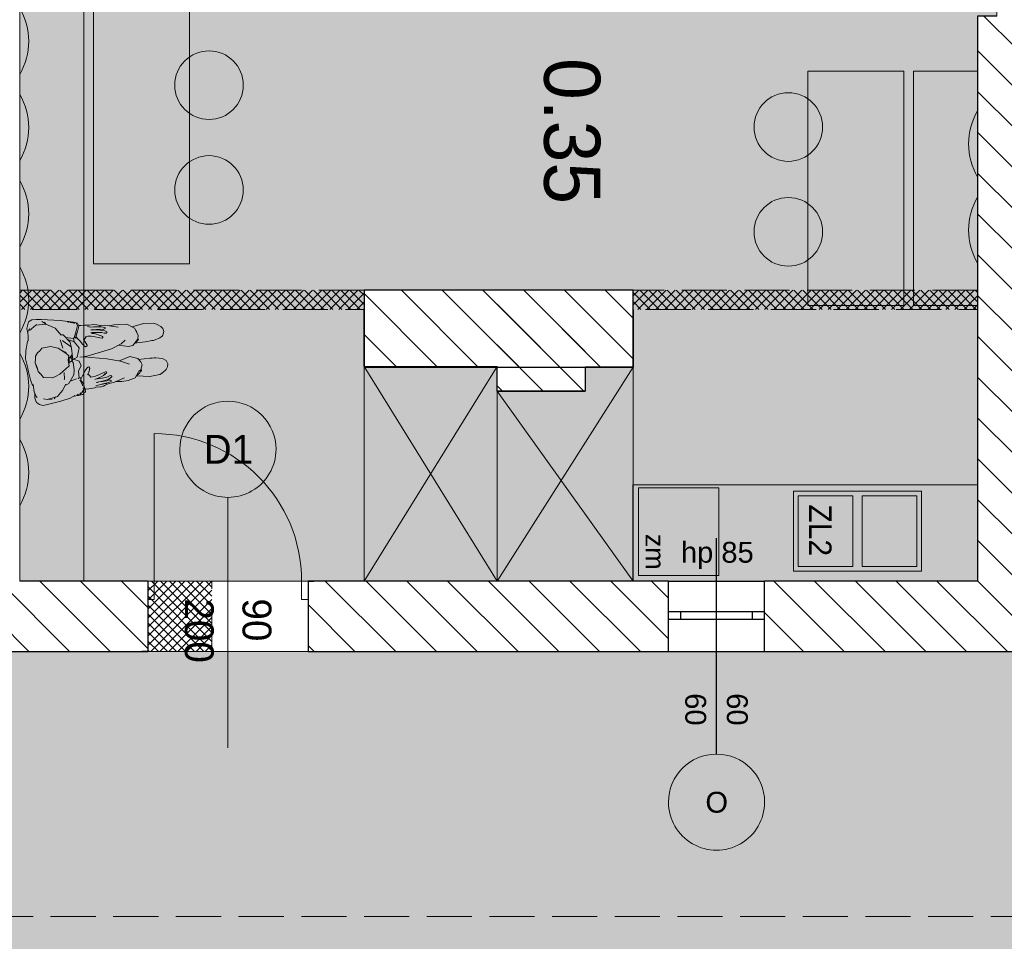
# Model space of a CAD drawing. Header units: millimetres. Extents: x -40063 to 512011, y 350190 to 687060.
# Tile 233 of 256: x 268043 to 274189, y 423279 to 429030. Entities that reach past the tile are written whole.
import ezdxf
from ezdxf.enums import TextEntityAlignment as Align

# ---------------------------------------------------------------- set-up
doc = ezdxf.new("R2010")
doc.units = ezdxf.units.MM
doc.linetypes.add('Krawędzie ukryte', pattern=[391.222223, 282.222223, -109])
doc.layers.get('0').update_dxf_attribs({"color": 8})
for name, color, linetype in [('2D - Ogólne', 8, 'Continuous'), ('Elementy Modelu - Strefy', 8, 'Continuous'), ('Konstrukcja - Ściany zew', 8, 'Continuous'), ('Opisy - Teksty', 8, 'Continuous'), ('Sciany', 8, 'Continuous'), ('Wnętrze - Umeblowanie', 8, 'Continuous')]:
    doc.layers.add(name, color=color, linetype=linetype)
doc.styles.add('GENERATED_STYLE_1', font='arial.ttf')
doc.styles.add('GENERATED_STYLE_2', font='txt')
doc.styles.get("Standard").update_dxf_attribs({"font": 'arial.ttf'})
pattern_1 = [(315, (695637.566, 2855012.775), (28.28427125, 28.28427125), []), (45, (695637.566, 2855012.775), (28.28427125, -28.28427125), [])]
pattern_2 = [(45, (2007650.3, -1666877.53), (-127.279217, 127.279217), [])]

# ---------------------------------------------------------------- blocks, each defined once
blk = doc.blocks.new('holl_0.10_55', base_point=(4446685.6, -2054886.2))
at = {"layer": 'Elementy Modelu - Strefy', "linetype": 'Continuous', "lineweight": 0}
blk.add_hatch(color=255, dxfattribs=at).paths.add_polyline_path([(4437576, -2098842.4), (4437576, -2102972.4), (4442046, -2102972.4), (4442046, -2100532.4), (4446177.3, -2100532.4), (4446177.3, -2098842.4), (4441717.5, -2098842.4), (4441716, -2098492.4), (4442016, -2098492.4), (4442016, -2087072.4), (4441276, -2087072.4), (4441276, -2086722.4), (4446506, -2086722.4), (4446506, -2083842.4), (4446186, -2083842.4), (4446186, -2083692.4), (4446506, -2083692.4), (4446506, -2080092.4), (4446186, -2080092.4), (4446186, -2079942.4), (4446506, -2079942.4), (4446506, -2077592.4), (4446186, -2077592.4), (4446186, -2077442.4), (4446506, -2077442.4), (4446506, -2071342.4), (4446186, -2071342.4), (4446186, -2071192.4), (4446506, -2071192.4), (4446506, -2068832.4), (4446186, -2068832.4), (4446186, -2068682.4), (4446506, -2068682.4), (4446506, -2064772.4), (4446186, -2064772.4), (4446186, -2064622.4), (4446506, -2064622.4), (4446506, -2062272.4), (4446186, -2062272.4), (4446186, -2062122.4), (4446506, -2062122.4), (4446506, -2056022.4), (4446186, -2056022.4), (4446186, -2055872.4), (4446506, -2055872.4), (4446506, -2055732.4), (4447626, -2055732.4), (4447626, -2055912.4), (4452846, -2055912.4), (4452846, -2053222.4), (4446826, -2053222.4), (4446826, -2053522.4), (4446186, -2053522.4), (4446186, -2053372.4), (4446506, -2053372.4), (4446506, -2049772.4), (4446186, -2049772.4), (4445042.9, -2047922.4), (4443846, -2047922.4), (4443846, -2048536.7), (4443126, -2048536.7), (4443126, -2047028.3), (4420938.7, -2047028.3), (4420938.7, -2049936.7), (4429615.3, -2049936.7), (4431115.3, -2049936.7), (4443846, -2049936.7), (4443846, -2081972.4), (4437576, -2081972.4), (4437576, -2086722.4), (4438336, -2086722.4), (4438336, -2087072.4), (4437576, -2087072.4), (4437576, -2097232.4), (4433656, -2097232.4), (4433656, -2098492.4), (4437816, -2098492.4), (4437816, -2098842.4)])
at = {"linetype": 'Continuous', "lineweight": 0, "flags": 1}
for tag in ['ROOM_NAME', 'ROOM_NUMBER', 'ROOM_AREA', 'ROOM_PERIM', 'ROOM_WALLS_SURF', 'ROOM_DOORS_SURF', 'ROOM_WINDS_SURF', 'ROOM_BASELEV', 'ROOM_HEIGHT', 'ROOM_NET_AREA', 'ROOM_REDUCED_AREA', 'ROOM_CALC_AREA', 'ROOM_VOLUME']:
    blk.add_attdef(tag, text='', height=200, dxfattribs=at).set_placement((4446685.6, -2054943.4), align=Align.BOTTOM_LEFT)
blk = doc.blocks.new('kuchnia_0.35_107', base_point=(4434367, -2091023.5))
at = {"layer": 'Elementy Modelu - Strefy', "linetype": 'Continuous', "lineweight": 0}
h = blk.add_hatch(color=255, dxfattribs=at)
h.paths.add_polyline_path([(4433610.6, -2088372.4), (4431975.7, -2088372.4), (4432120.1, -2094472.4), (4437136, -2094472.4), (4437136, -2088492.4), (4433610.6, -2088492.4)])
h.paths.add_polyline_path([(4435798, -2092322.4), (4435320.6, -2092322.4), (4435320.6, -2090668), (4435320.6, -2090642.4), (4435800.6, -2090642.4), (4435800.6, -2090942.4), (4435950.6, -2090942.4), (4435950.6, -2091492.4), (4435798, -2091492.4)], flags=0)
at = {"linetype": 'Continuous', "lineweight": 0, "flags": 1}
for tag in ['ROOM_NAME', 'ROOM_NUMBER', 'ROOM_AREA', 'ROOM_PERIM', 'ROOM_WALLS_SURF', 'ROOM_DOORS_SURF', 'ROOM_WINDS_SURF', 'ROOM_BASELEV', 'ROOM_HEIGHT', 'ROOM_NET_AREA', 'ROOM_REDUCED_AREA', 'ROOM_CALC_AREA', 'ROOM_VOLUME']:
    blk.add_attdef(tag, text='', height=200, dxfattribs=at).set_placement((4434367, -2091080.7), align=Align.BOTTOM_LEFT)
at = {"layer": 'Elementy Modelu - Strefy', "color": 1, "lineweight": 13, "insert": (4433872.8, -2090848.5), "char_height": 350, "attachment_point": 1, "style": 'GENERATED_STYLE_2'}
blk.add_mtext('{0.35}', dxfattribs=at)
blk = doc.blocks.new('Okno 16_12')
at = {"layer": 'Konstrukcja - Ściany zew', "linetype": 'Continuous'}
for p, q in [((-300, 200), (300, 200)), ((-225, 0), (-300, 0)), ((-300, 0), (-300, -50)), ((-225, -50), (-225, 0)), ((225, 0), (-225, 0)), ((300, 0), (225, 0)), ((225, 0), (225, -50)), ((300, 0), (300, -50)), ((-300, -50), (-225, -50)), ((-225, -50), (225, -50)), ((225, -50), (300, -50)), ((-300, -240), (300, -240))]:
    blk.add_line(p, q, dxfattribs=at)
blk = doc.blocks.new('Znacznik O 16_30')
at = {"layer": 'Konstrukcja - Ściany zew', "linetype": 'Continuous'}
blk.add_line((0, -1079.9), (0, 268.3), dxfattribs=at)
at = {"layer": 'Konstrukcja - Ściany zew', "color": 251, "linetype": 'Continuous', "lineweight": 13}
for start, end in [(0, 180), (180, 0)]:
    blk.add_arc((0, -1379.9), 300, start, end, dxfattribs=at)
at = {"layer": 'Konstrukcja - Ściany zew', "char_height": 130, "attachment_point": 7, "style": 'GENERATED_STYLE_1'}
for s, insert in [('{hp 85}', (-222.3, 75.2)), ('{O}', (-69.5, -1447))]:
    blk.add_mtext(s, dxfattribs=dict(at, insert=insert))
at = {"layer": 'Konstrukcja - Ściany zew', "char_height": 130, "attachment_point": 7, "rotation": 270, "style": 'GENERATED_STYLE_1'}
for insert in [(-197.1, -700), (62.9, -700)]:
    blk.add_mtext('{60}', dxfattribs=dict(at, insert=insert))
blk = doc.blocks.new('Drzwi 16_43')
at = {"layer": 'Konstrukcja - Ściany zew', "color": 1, "linetype": 'Continuous', "lineweight": 13}
for p, q in [((460, 0), (460, 920)), ((-500, 0), (-537, 0)), ((-460, 0), (-500, 0)), ((-500, 0), (-500, -115)), ((-500, 0), (-500, -115)), ((-460, -115), (-460, 0)), ((500, 0), (460, 0)), ((460, 0), (460, -115)), ((500, -115), (500, 0)), ((500, 0), (500, -115)), ((500, 0), (537, 0)), ((-500, -115), (-460, -115)), ((-500, -115), (-500, -440)), ((460, -115), (500, -115)), ((500, -115), (500, -440)), ((-500, -440), (-537, -440)), ((500, -440), (537, -440))]:
    blk.add_line(p, q, dxfattribs=at)
blk.add_arc((460, 0), 920, 90, 180, dxfattribs=at)
blk = doc.blocks.new('Znacznik Wym 16_7')
at = {"layer": 'Konstrukcja - Ściany zew', "color": 1, "linetype": 'Continuous', "lineweight": 13}
blk.add_line((0, 522.3), (0, -1040), dxfattribs=at)
for start, end in [(0, 180), (180, 0)]:
    blk.add_arc((0, 822.3), 300, start, end, dxfattribs=at)
at = {"layer": 'Konstrukcja - Ściany zew', "color": 1, "lineweight": 13, "insert": (-150.8, 732.3), "char_height": 180, "attachment_point": 7, "style": 'GENERATED_STYLE_2'}
blk.add_mtext('{D1}', dxfattribs=at)
at = {"layer": 'Konstrukcja - Ściany zew', "color": 1, "lineweight": 13, "char_height": 180, "attachment_point": 7, "rotation": 270, "style": 'GENERATED_STYLE_2'}
for s, insert in [('{200}', (-271.5, -108.8)), ('{90}', (88.5, -108.8))]:
    blk.add_mtext(s, dxfattribs=dict(at, insert=insert))
blk = doc.blocks.new('Ściana_150', base_point=(4437136, -2097232.4))
at = {"layer": 'Konstrukcja - Ściany zew', "linetype": 'Continuous'}
h = blk.add_hatch(dxfattribs=at)
h.set_pattern_fill('Bloczki_ceramiczne', color=256, style=0, pattern_type=2)
h.set_pattern_definition(pattern_2)
h.paths.add_polyline_path([(4437576, -2087072.4), (4437136, -2087072.4), (4437136, -2089822.4), (4437326, -2089822.4), (4437376, -2089822.4), (4437576, -2089822.4)])
h = blk.add_hatch(dxfattribs=at)
h.set_pattern_fill('Bloczki_ceramiczne', color=256, style=0, pattern_type=2)
h.set_pattern_definition(pattern_2)
h.paths.add_polyline_path([(4437136, -2092672.4), (4437251, -2092672.4), (4437576, -2092672.4), (4437576, -2090422.4), (4437376, -2090422.4), (4437326, -2090422.4), (4437136, -2090422.4)])
h = blk.add_hatch(dxfattribs=at)
h.set_pattern_fill('Bloczki_ceramiczne', color=256, style=0, pattern_type=2)
h.set_pattern_definition(pattern_2)
h.paths.add_polyline_path([(4437136, -2094822.4), (4437326, -2094822.4), (4437376, -2094822.4), (4437576, -2094822.4), (4437576, -2093672.4), (4437251, -2093672.4), (4437136, -2093672.4)])
for p, q in [((4437326, -2089822.4), (4437136, -2089822.4)), ((4437376, -2089822.4), (4437326, -2089822.4)), ((4437576, -2089822.4), (4437376, -2089822.4)), ((4437326, -2090422.4), (4437136, -2090422.4)), ((4437376, -2090422.4), (4437326, -2090422.4)), ((4437576, -2090422.4), (4437376, -2090422.4)), ((4437136, -2092672.4), (4437136, -2092635.4)), ((4437576, -2092672.4), (4437576, -2092635.4)), ((4437136, -2092672.4), (4437251, -2092672.4)), ((4437251, -2092672.4), (4437576, -2092672.4)), ((4437136, -2093672.4), (4437136, -2093709.4)), ((4437136, -2093672.4), (4437251, -2093672.4)), ((4437251, -2093672.4), (4437576, -2093672.4)), ((4437576, -2093672.4), (4437576, -2093709.4))]:
    blk.add_line(p, q, dxfattribs=at)
at = {"layer": 'Konstrukcja - Ściany zew', "linetype": 'Continuous', "flags": 128}
for points in [[(4437576, -2089822.4), (4437576, -2087072.4)], [(4437136, -2088492.4), (4437136, -2089822.4)], [(4437136, -2090422.4), (4437136, -2092672.4)], [(4437576, -2092672.4), (4437576, -2090422.4)], [(4437136, -2093672.4), (4437136, -2094472.4)], [(4437576, -2094822.4), (4437576, -2093672.4)]]:
    blk.add_lwpolyline(points, dxfattribs=at)
at = {"layer": 'Konstrukcja - Ściany zew', "rotation": 90}
blk.add_blockref('Znacznik O 16_30', (4437136, -2090122.4), dxfattribs=at)
at = {"layer": 'Konstrukcja - Ściany zew', "linetype": 'Continuous', "xscale": -1, "zscale": 1000, "rotation": 270}
blk.add_blockref('Okno 16_12', (4437376, -2090122.4), dxfattribs=at)
at = {"layer": 'Konstrukcja - Ściany zew', "color": 1, "linetype": 'Continuous', "lineweight": 13, "xscale": -1, "zscale": 1000, "rotation": 90}
blk.add_blockref('Drzwi 16_43', (4437136, -2093172.4), dxfattribs=at)
at = {"layer": 'Konstrukcja - Ściany zew', "color": 1, "lineweight": 13, "rotation": 90}
blk.add_blockref('Znacznik Wym 16_7', (4437136, -2093172.4), dxfattribs=at)
blk = doc.blocks.new('Ściana_164', base_point=(4433610.6, -2088252.4))
at = {"layer": 'Konstrukcja - Ściany zew', "linetype": 'Continuous'}
h = blk.add_hatch(dxfattribs=at)
h.set_pattern_fill('Bloczki_ceramiczne', color=256, style=0, pattern_type=2)
h.set_pattern_definition(pattern_2)
h.paths.add_polyline_path([(4433610.6, -2088492.4), (4437136, -2088492.4), (4437136, -2088252.4), (4433610.6, -2088252.4)])
at = {"layer": 'Konstrukcja - Ściany zew', "linetype": 'Continuous', "flags": 128}
for points in [[(4437136, -2088252.4), (4433730.6, -2088252.4)], [(4433610.6, -2088372.4), (4433610.6, -2088492.4)], [(4433610.6, -2088492.4), (4437136, -2088492.4)]]:
    blk.add_lwpolyline(points, dxfattribs=at)
blk = doc.blocks.new('Ściana_166', base_point=(4435320.6, -2090642.4))
at = {"layer": 'Konstrukcja - Ściany zew', "linetype": 'Continuous'}
h = blk.add_hatch(dxfattribs=at)
h.set_pattern_fill('Bloczki_ceramiczne', color=256, style=0, pattern_type=2)
h.set_pattern_definition(pattern_2)
h.paths.add_polyline_path([(4435320.6, -2090642.4), (4435320.6, -2092322.4), (4435800.6, -2092322.4), (4435800.6, -2090642.4)])
at = {"layer": 'Konstrukcja - Ściany zew', "linetype": 'Continuous', "flags": 128}
for points in [[(4435320.6, -2090642.4), (4435320.6, -2092322.4)], [(4435800.6, -2090642.4), (4435320.6, -2090642.4)], [(4435800.6, -2092322.4), (4435800.6, -2090642.4)], [(4435320.6, -2092322.4), (4435800.6, -2092322.4)]]:
    blk.add_lwpolyline(points, dxfattribs=at)
blk = doc.blocks.new('Ściana_167', base_point=(4435320.6, -2090942.4))
at = {"layer": 'Konstrukcja - Ściany zew', "linetype": 'Continuous'}
h = blk.add_hatch(dxfattribs=at)
h.set_pattern_fill('Bloczki_ceramiczne', color=256, style=0, pattern_type=2)
h.set_pattern_definition(pattern_2)
h.paths.add_polyline_path([(4435320.6, -2090942.4), (4435320.6, -2091492.4), (4435950.6, -2091492.4), (4435950.6, -2090942.4)])
at = {"layer": 'Konstrukcja - Ściany zew', "linetype": 'Continuous', "flags": 128}
for points in [[(4435320.6, -2090942.4), (4435320.6, -2091492.4)], [(4435950.6, -2091492.4), (4435950.6, -2090942.4)]]:
    blk.add_lwpolyline(points, dxfattribs=at)
blk = doc.blocks.new('Siedzący mężczyzna 2 16')
at = {"layer": 'Wnętrze - Umeblowanie', "color": 1, "linetype": 'Continuous', "lineweight": 13}
for p, q in [((-136.2, 300.6), (-99.9, 310.7)), ((-49, 316.1), (-99.9, 310.7)), ((-48.3, 316.2), (-49, 316.1)), ((-48.3, 316.2), (-47.6, 316.3)), ((-27.8, 318.4), (-47.6, 316.3)), ((-25.4, 318.4), (-27.8, 318.4)), ((-25.4, 318.4), (33.7, 324)), ((80.8, 317.8), (33.7, 324)), ((97.8, 313.9), (80.8, 317.8)), ((97.8, 313.9), (106.8, 309.7)), ((106.8, 309.7), (106.9, 309.6)), ((143.5, 299.2), (106.9, 309.6)), ((-258.2, 273.2), (-267.9, 253)), ((-266.4, 231.7), (-267.9, 253)), ((-244.9, 290.1), (-258.2, 273.2)), ((-215.9, 296.9), (-244.9, 290.1)), ((-190.6, 293.5), (-215.9, 296.9)), ((-214.6, 280.6), (-207.8, 286.3)), ((-176.6, 296.1), (-207.8, 286.3)), ((-187.3, 292.8), (-190.6, 293.5)), ((-176.6, 296.1), (-130.6, 296.3)), ((-137.2, 296.3), (-136.2, 300.6)), ((-52.4, 255.5), (-76.1, 238.1)), ((-72.9, 240.7), (-66.2, 248.9)), ((-57.1, 252), (-66.2, 248.9)), ((-27.1, 259.6), (-52.4, 255.5)), ((-40.2, 257.9), (-42.3, 257.1)), ((-35.2, 258.3), (-23.2, 263.3)), ((-27.1, 259.6), (3.4, 267.9)), ((-23.2, 263.3), (3.4, 267.9)), ((30.1, 263.5), (3.4, 267.9)), ((30.1, 263.5), (44.2, 260.2)), ((45.4, 260.5), (43.6, 260.3)), ((44.2, 260.2), (62.9, 246.4)), ((72.8, 230.7), (62.9, 246.4)), ((143.5, 299.2), (144.7, 294.4)), ((144.7, 294.4), (167.3, 292.6)), ((167.3, 292.6), (199.6, 289.5)), ((190.8, 290.3), (221, 294.4)), ((219.8, 278.2), (199.6, 289.5)), ((206.6, 279.8), (235.4, 234.8)), ((221, 294.4), (261, 279.4)), ((261, 279.4), (271.2, 255.7)), ((270.1, 228.8), (271.2, 255.7)), ((-266.4, 231.7), (-253.2, 137.2)), ((-233.9, 221.6), (-234.7, 188.7)), ((-225.8, 243.7), (-233.9, 221.6)), ((-233.9, 221.6), (-221.9, 155.1)), ((-103.7, 174.8), (-95.5, 227.9)), ((-95.5, 227.9), (-71.7, 241.3)), ((88.8, 215.3), (72.8, 230.7)), ((91.5, 159.9), (88.8, 215.3)), ((235.4, 234.8), (233.8, 173.6)), ((238.2, 229.2), (235.4, 234.8)), ((238.5, 176.1), (254.7, 196.4)), ((245.6, 82), (266.4, 198)), ((270.1, 228.8), (266.4, 198)), ((-242.7, 77.6), (-253.2, 137.2)), ((-229.3, 173), (-234.7, 178.1)), ((-230.6, 174.2), (-231.7, 174.7)), ((-224.2, 168.3), (-229.3, 173)), ((-221.9, 155.1), (-189.2, 119.6)), ((-103.7, 174.8), (-97.8, 157.1)), ((-97.8, 157.1), (-86.1, 123.4)), ((-59.1, 84.4), (-86.1, 123.4)), ((91.5, 159.9), (77.1, 114.7)), ((201.9, 117.9), (233.8, 173.6)), ((238.5, 176.1), (232.9, 172.1)), ((247, 179.4), (235, 173.6)), ((-242.7, 77.6), (-229.7, 45.7)), ((-189.2, 119.6), (-152.3, 94)), ((-156.8, 90.8), (-156.9, 97.1)), ((-150.4, 74.3), (-156.8, 90.8)), ((-100.2, 36.3), (-150.4, 74.3)), ((-136.4, 63.7), (-126.6, 24.1)), ((-123.4, 101.4), (-120.6, 98.2)), ((-120.6, 98.2), (-78.4, 95.1)), ((-78.3, 95.1), (-78.4, 95.1)), ((-59.1, 84.4), (-41.8, 60.4)), ((-41.8, 60.4), (-5.8, 62.3)), ((-5.8, 62.3), (21.7, 54.4)), ((39.7, 71.4), (21.7, 54.4)), ((45.5, 73), (34.4, 66.4)), ((77.1, 114.7), (39.7, 71.4)), ((48.3, 76.9), (45.5, 73)), ((49.3, 79.5), (48.3, 76.9)), ((55.8, 90), (49.3, 79.5)), ((73.5, 86.1), (127, 96.6)), ((75.4, 32.1), (116.5, 77.9)), ((156.1, 73.5), (104.1, 35.5)), ((119.5, 81.7), (116.5, 77.9)), ((127, 96.6), (127, 96.6)), ((155.4, 85.9), (201.9, 117.9)), ((156.9, 87), (156.1, 73.5)), ((245.6, 82), (222.6, -14)), ((-232, 32.3), (-234.4, 57.3)), ((-232.1, 31.8), (-232.2, 30.3)), ((-232.1, 29.6), (-232.2, 30.3)), ((-232.1, 31.8), (-231.7, 32.8)), ((-232.1, 29.6), (-231.2, 26.6)), ((-231, 33.2), (-231.7, 32.8)), ((-228.4, -3.6), (-231.5, 27.6)), ((-231.2, 26.6), (-229.5, 24.2)), ((-231, 33.2), (-230.1, 32.9)), ((-230.1, 32.9), (-227.5, 30.6)), ((-228.9, 23.5), (-229.5, 24.2)), ((-228.9, 23.5), (-227.7, 22.6)), ((-227.7, 22.6), (-226.7, 22.4)), ((-226.5, 28.9), (-227.5, 30.6)), ((-226.7, 15.6), (-227.1, 14.8)), ((-226.7, 12.4), (-227.1, 14.8)), ((-225.9, 22.8), (-226.7, 22.4)), ((-226.7, 15.6), (-225.4, 15.6)), ((-226.4, 11.7), (-226.7, 12.4)), ((-226.5, 28.9), (-225.9, 27)), ((-225.4, 9.8), (-226.4, 11.7)), ((-225.9, 27), (-225.5, 25.3)), ((-225.5, 23.8), (-225.9, 22.8)), ((-225.5, 24.6), (-225.5, 25.3)), ((-225.5, 23.8), (-225.5, 24.6)), ((-225.4, 15.6), (-224.6, 15.1)), ((-225.4, 9.8), (-224.3, 7.9)), ((-221.4, 12.6), (-224.6, 15.1)), ((-224.3, 7.9), (-222.6, 6.5)), ((-222.6, 6.5), (-222, 6.1)), ((-221.1, 5.5), (-222.6, 6.5)), ((-222, 6.1), (-220.3, 5.1)), ((-221.4, 12.6), (-219.3, 9.6)), ((-220.3, 5.1), (-221.1, 5.5)), ((-220.3, 5.1), (-218.9, 5.2)), ((-219.3, 9.6), (-218.6, 7.8)), ((-218.5, 6.1), (-218.9, 5.2)), ((-218.6, 7.8), (-218.5, 6.1)), ((-165.2, -6.4), (-141.4, 3.2)), ((-141.4, 3.2), (-138.7, 4.4)), ((-128.1, 9.1), (-126, 10.1)), ((-126, 10.1), (-124.7, 12.3)), ((-123.6, -1.5), (-125.8, 10.5)), ((-125, 6.5), (-79.5, 5.4)), ((-100.2, 36.3), (-72.6, 32.8)), ((-79.5, 5.4), (-51, -13.8)), ((-72.6, 32.8), (-52.6, 32)), ((-23.4, 32.7), (-52.6, 32)), ((-31, 61), (-25.5, 58.1)), ((-20.8, 56.2), (-25.5, 58.1)), ((-23.4, 32.7), (-12.8, 41.9)), ((-20.8, 56.2), (-13.9, 56)), ((-20.7, -5.7), (-4.1, 27)), ((-18.9, 53.4), (-19.5, 56.1)), ((-11.8, 40), (-18.9, 53.4)), ((-18.3, 37.1), (-11.1, 38)), ((-15.1, 39.9), (-12.3, 40.3)), ((-5.3, 55.2), (-13.9, 56)), ((-13, 41.7), (-9.9, 35.7)), ((-10.8, 38.4), (-11.8, 40)), ((-10.8, 38.4), (1.1, 37.8)), ((0.2, 31.5), (-9.9, 35.7)), ((-7.3, 34.6), (5.7, 3.4)), ((4.5, 54.7), (-5.3, 55.2)), ((0.4, 54.9), (-0.3, 53.2)), ((0.1, 36.3), (9.5, 47.1)), ((24.9, 33.5), (0.2, 31.5)), ((0.2, 31.5), (8.3, 33.2)), ((1.1, 37.8), (10.1, 51.1)), ((10.2, 54.6), (4.5, 54.7)), ((5.7, 3.4), (63.1, -15.7)), ((8.3, 33.2), (14.9, 42.4)), ((9.5, 47.1), (26, 32.5)), ((9.5, 47.1), (9.5, 47.1)), ((12, 55.2), (10.1, 51.1)), ((15.3, 56.3), (10.2, 54.6)), ((26, 32.5), (52.4, 31.4)), ((52.4, 31.4), (75.4, 32.1)), ((63.1, -15.7), (102.7, 11.5)), ((75.4, 32.1), (104.1, 35.5)), ((75.4, 32.1), (75.4, 32.1)), ((121.7, 48.4), (102.7, 11.5)), ((102.7, 11.5), (125.4, 11.6)), ((124.9, 12.4), (137.5, 60)), ((124.9, 12.4), (126.9, 9)), ((130.3, 7.5), (124.9, -2.5)), ((126.9, 9), (142.4, 1.9)), ((131.8, 2.3), (131.2, 1.4)), ((131.8, 2.3), (133.3, 1.7)), ((142.4, 1.9), (170.6, -9.8)), ((222.6, 1.9), (220.1, -2.2)), ((222.6, 1.9), (224.5, 3.7)), ((222.6, -4.3), (225.3, 1)), ((225.4, 3.8), (224.5, 3.7)), ((225, 11.2), (225.1, 12.8)), ((225.3, 9.7), (225, 11.2)), ((225.4, 14.6), (225.1, 12.8)), ((225.3, 9.7), (225.4, 9.5)), ((225.3, 1), (225.5, 3.2)), ((226.4, 17.5), (225.4, 14.6)), ((225.4, 9.5), (226.2, 9.1)), ((225.5, 3.2), (225.4, 3.8)), ((227.1, 10.1), (226.2, 9.1)), ((226.4, 17.5), (227, 18.6)), ((228.3, 17.9), (226.8, 14.2)), ((227.5, 19.2), (227, 18.6)), ((227.8, 12.3), (227.1, 10.1)), ((227.3, 10.7), (227.6, 11.1)), ((228.7, 19.9), (227.5, 19.2)), ((229.3, 16), (227.6, 11.1)), ((229, 19.4), (228.7, 19.9)), ((229.3, 18.1), (229, 19.4)), ((229.3, 16), (229.3, 18.1)), ((231.4, 34.9), (229.8, 30.5)), ((229.9, 28.4), (229.8, 30.5)), ((229.9, 27.3), (229.9, 28.9)), ((229.9, 27.3), (230.1, 26.8)), ((230.1, 26.8), (230.6, 26.9)), ((231.9, 28.4), (230.6, 26.9)), ((231.1, 28.9), (231.2, 30.2)), ((231.2, 30.2), (232.1, 33)), ((231.4, 34.9), (232.4, 36.7)), ((231.9, 28.4), (233, 30.7)), ((233.2, 35.3), (232.1, 33)), ((233.2, 37.3), (232.4, 36.7)), ((233, 30.7), (233.8, 33.6)), ((233.6, 37.5), (233.2, 37.3)), ((233.7, 37), (233.6, 37.5)), ((233.7, 37), (234, 35.7)), ((234, 35.7), (233.8, 33.6)), ((-223.4, -11.4), (-228.4, -3.6)), ((-198.2, -11.7), (-223.4, -11.4)), ((-219, -20.5), (-219.4, -11.4)), ((-213.8, -23.4), (-219, -20.5)), ((-215.7, -0.5), (-215, -0.2)), ((-215.3, -2.6), (-215.7, -0.5)), ((-215.4, -2.1), (-215.5, -2.8)), ((-215.5, -2.8), (-214.7, -4.4)), ((-215, -0.2), (-213.9, -0.4)), ((-214.7, -4.4), (-213.4, -6.3)), ((-212.1, -1.1), (-213.9, -0.4)), ((-213.8, -23.4), (-212.1, -23.3)), ((-212.1, -7.7), (-213.4, -6.3)), ((-213.4, -6.3), (-210.9, -8.5)), ((-212.1, -1.1), (-212.1, -1.1)), ((-212.1, -1.1), (-209.1, -3.6)), ((-212.1, -7.7), (-211, -8.4)), ((-201.6, -20.8), (-212.1, -23.3)), ((-210.9, -8.5), (-210.2, -8.8)), ((-210.2, -8.8), (-208, -9.7)), ((-208, -4.9), (-209.1, -3.6)), ((-207, -6.9), (-208, -4.9)), ((-207.5, -9.7), (-208, -9.7)), ((-206.8, -9.2), (-207.5, -9.7)), ((-206.6, -8.3), (-207, -6.9)), ((-206.8, -9.2), (-206.6, -8.3)), ((-164.2, -15.9), (-201.6, -20.8)), ((-199.4, -45.4), (-197.6, -22.8)), ((-199.4, -45.4), (-196.5, -83.1)), ((-198.2, -11.7), (-191.5, -10.9)), ((-196.3, -28.1), (-198.2, -20.3)), ((-174.6, -8.8), (-169.8, -8.2)), ((-169.8, -8.2), (-167.9, -7.5)), ((-164.9, -16.1), (-165.2, -16)), ((-164.9, -16.1), (-164.2, -15.9)), ((-164.2, -15.9), (-148.8, -7.8)), ((-148.8, -7.8), (-138.8, -5.1)), ((-138.8, -5.1), (-129.7, -1.8)), ((-133.8, -3.3), (-116.6, -12.3)), ((-126.7, -3), (-130.4, -2.1)), ((-129.7, -5.4), (-129, -5.2)), ((-129, -5.2), (-123.6, -1.5)), ((-126.9, -66.7), (-116.6, -60.2)), ((-116.6, -12.3), (-103.9, -23.6)), ((-105.8, -50.7), (-116.6, -60.2)), ((-94.3, -57), (-111.8, -47.4)), ((-103.9, -23.6), (-82.8, -36.1)), ((-94.3, -57), (-73.8, -65.6)), ((-68.9, -47.8), (-82.8, -36.1)), ((-68.9, -47.8), (-63.8, -54.7)), ((-63.2, -60.5), (-67.1, -65.3)), ((-62.8, -55.9), (-63.8, -54.7)), ((-62.8, -55.9), (-63.2, -60.5)), ((-51, -13.8), (-20.7, -5.7)), ((3.6, -37.7), (-26, -179.1)), ((5.1, -13.6), (3.6, -37.7)), ((3.8, -34.1), (6.7, -66.6)), ((64.2, -56.4), (70.5, -48.5)), ((64.6, -61.1), (64.2, -56.4)), ((69.8, -66.7), (64.6, -61.1)), ((82.4, -38.4), (70.5, -48.5)), ((72.9, -66.9), (96, -56.7)), ((102.7, -27.9), (82.4, -38.4)), ((113.4, -48.5), (93.3, -56.2)), ((96, -56.7), (101.6, -53)), ((102.7, -27.9), (118.6, -13.5)), ((107.5, -50.8), (117.9, -61.3)), ((117.9, -61.3), (126.7, -67)), ((134, -5.5), (118.6, -13.5)), ((124.9, -2.5), (138.2, -7)), ((124.9, -2.5), (134, -3.7)), ((124.9, -2.5), (127.3, -4.6)), ((127.3, -4.6), (130.1, -4.2)), ((130.4, -6.1), (127.3, -4.6)), ((138.2, -7), (148.9, -10.1)), ((161.5, -15.6), (142.8, -8.3)), ((148.9, -10.1), (165.6, -17.3)), ((148.9, -10.1), (148.9, -10.1)), ((165.6, -17.3), (188.7, -27.5)), ((170.6, -9.8), (202.4, -22.4)), ((188.7, -27.5), (198.6, -31)), ((217.4, -25.2), (198.6, -31)), ((198.6, -31), (198.6, -31)), ((198.6, -31), (198.6, -31)), ((199.3, -43.4), (200.8, -30.3)), ((199.3, -43.4), (200.1, -64.1)), ((202.4, -22.4), (222.6, -14)), ((217.4, -25.2), (220.6, -14.9)), ((219.5, -5.6), (219.6, -5.1)), ((219.6, -6.2), (219.5, -5.6)), ((220.1, -2.2), (219.6, -5.1)), ((220.1, -6.3), (219.6, -6.2)), ((221.3, -5.7), (220.1, -6.3)), ((222.6, -4.3), (221.3, -5.7)), ((-194.3, -91.5), (-196.5, -83.1)), ((-194.3, -91.5), (-195.7, -118.6)), ((-194.9, -123.1), (-195.7, -118.6)), ((-184.5, -91.7), (-179.2, -135.8)), ((-180.2, -136.4), (-180.9, -121.5)), ((-165.9, -103.7), (-164.4, -105.9)), ((-165.5, -95.3), (-161.4, -136.6)), ((-164.6, -108.6), (-163.7, -112.9)), ((-164.3, -110.2), (-164, -110.2)), ((-134.9, -127), (-145.4, -88.5)), ((-140.8, -105.1), (-143.7, -107.2)), ((-142.9, -136.4), (-143.7, -107.2)), ((-136.9, -119.7), (-135.6, -125.7)), ((-126.9, -66.7), (-126.3, -77.2)), ((-126.3, -77.2), (-124.9, -97)), ((-124.9, -97), (-118.8, -121.9)), ((-111.2, -141.2), (-118.8, -121.9)), ((-71.9, -65.6), (-73.8, -65.6)), ((-71.9, -65.6), (-67.1, -65.3)), ((32.4, -215.4), (6.7, -66.6)), ((72.9, -66.9), (69.8, -66.7)), ((125.6, -98.1), (119.6, -123)), ((126.8, -67.4), (122.1, -64)), ((127.5, -77.4), (125.6, -98.1)), ((126.6, -65.1), (127.5, -77.4)), ((143.1, -102.5), (136.1, -127.2)), ((142, -106.4), (143.9, -107.7)), ((143.9, -107.7), (143.4, -138.2)), ((148, -99.3), (145.4, -138.7)), ((148, -99.3), (148, -99.3)), ((166.2, -102.7), (161.8, -138.4)), ((164.8, -114.1), (165.1, -112.5)), ((165, -112.3), (165.3, -112.7)), ((165.1, -112.5), (165, -112.5)), ((183.1, -100.4), (180.4, -135.8)), ((181.6, -121.6), (180.7, -138.4)), ((181.6, -120.7), (181.6, -121.6)), ((189.4, -83.7), (183.1, -100.4)), ((196.4, -121.4), (192.7, -142.3)), ((194, -88.7), (194, -88.7)), ((194.8, -94), (197.1, -87.1)), ((194.8, -94), (196.4, -121.4)), ((197.1, -87.1), (200.1, -64.1)), ((-192.8, -138.9), (-194.9, -123.1)), ((-192.8, -138.9), (-189, -149.6)), ((-189, -149.6), (-185.6, -159.5)), ((-185.6, -159.5), (-182.4, -160.5)), ((-183.6, -160.1), (-176.2, -209.4)), ((-182.4, -160.5), (-180.2, -159.8)), ((-178, -150.7), (-180.2, -136.4)), ((-180.2, -159.8), (-178, -150.7)), ((-179.4, -134.2), (-179.3, -135.6)), ((-178.8, -139.3), (-179.3, -135.6)), ((-179.2, -135.8), (-179.2, -135.8)), ((-176, -165.3), (-179.2, -135.8)), ((-176, -165.3), (-171.9, -179.2)), ((-171.9, -179.2), (-169.1, -189.3)), ((-163, -136.4), (-162.5, -124.9)), ((-163, -136.4), (-162.7, -163)), ((-162.7, -163), (-158.7, -175.8)), ((-162, -186.6), (-160.4, -179.7)), ((-154.4, -171.2), (-161.4, -136.6)), ((-158.7, -175.8), (-161.4, -184)), ((-160.4, -179.7), (-160.4, -179.7)), ((-147.5, -187.1), (-154.4, -171.2)), ((-139.8, -166.3), (-142.9, -136.4)), ((-133.8, -183.8), (-139.8, -166.3)), ((-126.8, -146.2), (-135.6, -125.7)), ((-133.8, -183.8), (-133.5, -191.8)), ((-119, -159.1), (-126.8, -146.2)), ((-124.2, -149.8), (-126.8, -146.2)), ((-124.2, -149.8), (-116.6, -158.3)), ((-114.3, -167.2), (-119, -159.1)), ((-114.3, -167.2), (-110.5, -169.1)), ((-106, -160.8), (-111.2, -141.2)), ((-107.3, -167.3), (-110.5, -169.1)), ((-105.6, -164.6), (-107.3, -167.3)), ((-106, -160.8), (-105.6, -164.6)), ((-50.2, -262.3), (-26, -179.1)), ((108.4, -151.8), (105.8, -165.6)), ((105.8, -165.6), (107, -167.8)), ((107, -167.8), (109.6, -170)), ((112, -142), (108.4, -151.8)), ((109.6, -170), (112.2, -170)), ((119.6, -123), (112, -142)), ((114.4, -168.4), (112.2, -170)), ((120, -160.5), (114.4, -168.4)), ((126.8, -148.7), (120, -160.5)), ((136.1, -127.2), (126.8, -148.7)), ((133.7, -193.4), (134, -184.3)), ((134, -184.3), (134.7, -181.8)), ((140.2, -166.9), (134.7, -181.8)), ((141.2, -156.5), (140.2, -166.9)), ((143.4, -138.2), (141.2, -156.5)), ((145.4, -138.7), (145.4, -138.7)), ((147.7, -187.5), (153.2, -174.9)), ((161.8, -138.4), (153.2, -174.9)), ((162.7, -164.9), (158.8, -177.5)), ((162.4, -190.9), (158.8, -177.5)), ((162.7, -164.9), (163.6, -137.7)), ((163.2, -127.2), (163.6, -137.7)), ((172.5, -180.5), (168.8, -191.2)), ((172.5, -180.5), (176.2, -167.1)), ((180.4, -135.8), (176.2, -167.1)), ((178.1, -153.1), (179.8, -160.8)), ((180.7, -138.4), (178.3, -151.9)), ((181.9, -161.9), (179.8, -160.8)), ((181.9, -161.9), (185.6, -162.1)), ((184.5, -162), (184.6, -192.1)), ((185.6, -162.1), (189.1, -153.1)), ((189.1, -153.1), (192.7, -142.3)), ((-174, -217), (-177.3, -254.8)), ((-176.2, -209.4), (-157.9, -273.6)), ((-169.1, -189.3), (-165.3, -189.8)), ((-163.2, -189.8), (-165.3, -189.8)), ((-163.2, -189.8), (-162, -186.6)), ((-147.5, -187.1), (-141.5, -196.8)), ((-141.5, -196.8), (-136.6, -196.4)), ((-136.6, -196.4), (-134.4, -194.4)), ((-133.5, -191.8), (-134.4, -194.4)), ((56.6, -279.5), (32.4, -215.4)), ((134.6, -196.2), (133.7, -193.4)), ((136.4, -198.1), (134.6, -196.2)), ((141.2, -198.5), (136.4, -198.1)), ((141.2, -198.5), (147.7, -187.5)), ((184.6, -192.1), (162.1, -273.8)), ((167.5, -192.2), (162.4, -190.9)), ((167.5, -192.2), (168.8, -191.2)), ((176.7, -220.6), (178.9, -247.7)), ((-177.3, -254.8), (-175.8, -294.4)), ((-175.8, -294.4), (-168.3, -329.6)), ((-50.2, -262.3), (-76.7, -314.8)), ((-44, -271.4), (-47.7, -253.5)), ((-29.7, -323.2), (-44, -271.4)), ((34.1, -322.9), (49.8, -261.3)), ((75, -305.7), (56.6, -279.5)), ((172.6, -329.8), (177.3, -279.8)), ((178.9, -247.7), (177.3, -279.8)), ((-165, -340.5), (-168.3, -329.6)), ((-154.6, -349.6), (-168.2, -432.5)), ((-122, -374), (-165, -340.5)), ((-156.1, -347.5), (-138, -374)), ((-48.4, -372.1), (-29.7, -323.2)), ((34.1, -322.9), (37.9, -349.5)), ((37.9, -349.5), (72, -385.9)), ((51.4, -446), (49.9, -362.3)), ((51.5, -369.7), (51, -363.5)), ((143.8, -374.5), (172.6, -329.8)), ((165.2, -432.5), (153.3, -359.8)), ((-90.8, -393.4), (-138, -374)), ((-125.5, -384.6), (-129.7, -377.4)), ((-111.7, -384.8), (-125.5, -384.6)), ((-68.9, -386.3), (-90.8, -393.4)), ((-73.4, -389), (-74.7, -388.2)), ((-71.6, -387.2), (-73.4, -389)), ((-68.9, -386.3), (-48.4, -372.1)), ((-53.1, -375.3), (-54.4, -446)), ((70.4, -389), (51.5, -369.7)), ((74.6, -386.5), (70.4, -389)), ((72, -385.9), (96.7, -391.4)), ((96.7, -391.4), (143.8, -374.5)), ((122.6, -384.6), (115.3, -384.7)), ((124.4, -381.5), (122.6, -384.6)), ((-162.9, -496.8), (-168.2, -432.5)), ((-56.3, -482.9), (-66.7, -524.3)), ((-55.6, -472.4), (-56.3, -482.9)), ((-54.4, -446), (-55.9, -461.6)), ((-55.9, -461.6), (-55.6, -472.4)), ((-55.6, -472.4), (-55.6, -472.5)), ((53, -461.6), (51.4, -446)), ((52.6, -472.4), (53, -461.6)), ((53.3, -482.9), (52.6, -472.4)), ((52.6, -472.5), (52.6, -472.4)), ((63.8, -524.3), (53.3, -482.9)), ((165.2, -432.5), (160, -496.8)), ((-162.9, -496.8), (-154.8, -512.9)), ((-137, -538.4), (-154.8, -512.9)), ((-137, -538.4), (-121.6, -549)), ((-121.6, -549), (-102.6, -553.2)), ((-102.6, -553.2), (-89.8, -548)), ((-89.8, -548), (-81.6, -544.6)), ((-81.6, -544.6), (-75.4, -538)), ((-66.7, -524.3), (-75.4, -538)), ((72.4, -538), (63.8, -524.3)), ((72.4, -538), (78.6, -544.6)), ((78.6, -544.6), (86.8, -548)), ((86.8, -548), (99.6, -553.2)), ((99.6, -553.2), (118.7, -549)), ((118.7, -549), (134, -538.4)), ((151.8, -512.9), (134, -538.4)), ((151.8, -512.9), (160, -496.8))]:
    blk.add_line(p, q, dxfattribs=at)

msp = doc.modelspace()

# ---------------------------------------------------------------- hatches: boundary and pattern name
at = {"layer": 'Konstrukcja - Ściany zew', "linetype": 'Continuous', "lineweight": 0}
h = msp.add_hatch(color=46, dxfattribs=at)
h.paths.add_polyline_path([(274142.66241, 430693.14731), (274142.66241, 429052.47175), (274022.66241, 429052.47175), (274022.66241, 425527.06429), (271872.66239, 425527.06429), (268042.66241, 425527.06429), (268042.66241, 430542.98328)])
h.paths.add_polyline_path([(271872.66241, 426862.47175), (271572.66241, 426862.47175), (271572.66241, 426712.47175), (271022.66241, 426712.47175), (271022.66241, 426865.04569), (270192.66241, 426865.04569), (270192.66242, 427342.47175), (271872.66239, 427342.47175)], flags=0)
at = {"layer": 'Konstrukcja - Ściany zew', "linetype": 'Continuous', "lineweight": 13}
h = msp.add_hatch(dxfattribs=at)
h.set_pattern_fill('Siatka_5x5_ukośna_kopia', color=3, angle=270, style=0, pattern_type=2)
h.set_pattern_definition(pattern_1)
h.paths.add_polyline_path([(268042.66241, 427342.47175), (268042.66241, 427222.47175), (270192.66241, 427222.47175), (270192.66241, 427342.47175)])
h = msp.add_hatch(dxfattribs=at)
h.set_pattern_fill('Siatka_5x5_ukośna_kopia', color=3, angle=270, style=0, pattern_type=2)
h.set_pattern_definition(pattern_1)
h.paths.add_polyline_path([(271872.66241, 427342.47175), (271872.66241, 427222.47175), (274022.66241, 427222.47175), (274022.66241, 427342.47175)])
h = msp.add_hatch(dxfattribs=at)
h.set_pattern_fill('Siatka_5x5_ukośna_kopia', color=3, angle=270, style=0, pattern_type=2)
h.set_pattern_definition(pattern_1)
h.paths.add_polyline_path([(268842.66241, 425527.06431), (268842.66241, 425087.06431), (269242.66241, 425087.06431), (269242.66241, 425527.06431)])

# ---------------------------------------------------------------- linework, layer by layer
at = {"layer": '2D - Ogólne', "linetype": 'Continuous'}
for p, q in [((270192.66241, 426865.04569), (270192.66241, 427225.04569)), ((271872.66241, 427222.47175), (271872.66241, 426862.47175)), ((271022.66241, 426712.47175), (271022.66241, 426865.04569)), ((271572.66241, 426862.47175), (271572.66241, 426712.47175)), ((271872.66241, 426862.47175), (271572.66241, 426862.47175)), ((271572.66241, 426712.47175), (271022.66241, 426712.47175))]:
    msp.add_line(p, q, dxfattribs=at)
at = {"layer": '2D - Ogólne', "color": 12, "linetype": 'Continuous', "lineweight": 13}
for p, q in [((270192.66241, 426865.04569), (270192.66241, 425527.06431)), ((271022.66241, 425527.06431), (270192.66241, 426865.04569)), ((271022.66241, 426865.04569), (270192.66241, 425527.06431)), ((271872.66241, 426862.47175), (271022.66241, 425527.06431)), ((271872.66241, 426862.47175), (271872.66241, 425527.06431)), ((271022.66241, 426712.47175), (271022.66241, 425527.06431)), ((271872.66241, 425527.06431), (271022.66241, 426712.47175))]:
    msp.add_line(p, q, dxfattribs=at)
at = {"layer": 'Elementy Modelu - Strefy', "color": 255, "linetype": 'Continuous', "lineweight": 0, "flags": 128}
for points in [[(274142.66241, 429052.4717), (274142.66241, 430687.3532), (268042.66241, 430542.98332), (268042.66241, 425527.06433), (274022.66242, 425527.06433), (274022.66242, 429052.4717)], [(270192.66244, 426865.04567), (270192.66244, 427342.47178), (271847.08774, 427342.47178), (271872.66238, 427342.47178), (271872.66238, 426862.47174), (271572.66236, 426862.47174), (271572.66236, 426712.47177), (271022.66241, 426712.47177), (271022.66241, 426865.04567)]]:
    msp.add_lwpolyline(points, close=True, dxfattribs=at)
msp.add_lwpolyline([(275442.66241, 425087.06431), (265282.66241, 425087.06431), (265282.66241, 429007.06431), (264022.66241, 429007.06431), (264022.66241, 424847.06431), (263672.66241, 424847.06431), (263672.66241, 425087.06431), (259542.66241, 425087.06431), (259542.66241, 420617.06431), (261982.66241, 420617.06431), (261982.66241, 416485.74022), (263672.66241, 416485.74022), (263672.66241, 420945.60446), (264022.66241, 420947.06431), (264022.66241, 420647.06431), (275442.66241, 420647.06431)], dxfattribs=at)
at = {"layer": 'Konstrukcja - Ściany zew', "color": 1, "linetype": 'Continuous', "lineweight": 13}
for p, q in [((268442.66241, 430152.33815), (268442.66241, 425527.06431)), ((268502.66241, 430093.74138), (268502.66241, 427506.75129)), ((269102.66241, 430107.9417), (269102.66241, 427506.75129)), ((272962.66241, 428707.99516), (272962.66241, 427245.52511)), ((272962.66241, 428707.99516), (273562.66241, 428707.99516)), ((273562.66241, 428707.99516), (273562.66241, 427245.52511)), ((273622.66241, 428707.99516), (273622.66241, 427245.52511)), ((274022.66241, 428707.99516), (273622.66241, 428707.99516)), ((269102.66241, 427506.75129), (268502.66241, 427506.75129)), ((272962.66241, 427245.52511), (273562.66241, 427245.52511)), ((273622.66241, 427245.52511), (274022.66241, 427245.52511))]:
    msp.add_line(p, q, dxfattribs=at)
at = {"layer": 'Konstrukcja - Ściany zew', "color": 6, "linetype": 'Krawędzie ukryte', "lineweight": 15, "flags": 128}
msp.add_lwpolyline([(276422.72682, 433915.97572), (276422.72682, 423433.13616), (264652.66241, 423433.13616), (264652.66241, 433915.97572)], close=True, dxfattribs=at)
at = {"layer": 'Konstrukcja - Ściany zew', "color": 3, "linetype": 'Krawędzie ukryte', "lineweight": 13, "flags": 128}
for points in [[(270192.66241, 427342.47175), (268042.66241, 427342.47175), (268042.66241, 427222.47175), (270192.66241, 427222.47175)], [(274022.66241, 427342.47175), (271872.66241, 427342.47175), (271872.66241, 427222.47175), (274022.66241, 427222.47175)], [(269242.66241, 425087.06431), (269242.66241, 425527.06431), (268842.66241, 425527.06431), (268842.66241, 425087.06431)]]:
    msp.add_lwpolyline(points, close=True, dxfattribs=at)
at = {"layer": 'Konstrukcja - Ściany zew', "color": 1, "linetype": 'Continuous', "lineweight": 13, "flags": 128}
for points in [[(272407.69047, 426109.54879), (272407.69047, 425561.99389), (271905.06315, 425561.99389), (271905.06315, 426109.54879)], [(272872.66241, 426087.74608), (272872.66241, 425587.74608), (273672.66241, 425587.74608), (273672.66241, 426087.74608)], [(272902.66241, 426057.74608), (272902.66241, 425617.74608), (273242.66241, 425617.74608), (273242.66241, 426057.74608)], [(273642.66241, 426057.74608), (273642.66241, 425617.74608), (273302.66241, 425617.74608), (273302.66241, 426057.74608)]]:
    msp.add_lwpolyline(points, close=True, dxfattribs=at)
at = {"layer": 'Konstrukcja - Ściany zew', "color": 1, "linetype": 'Continuous', "lineweight": 13}
for centre in [(269224.53841, 428621.29638), (272840.78641, 428360.07019), (269224.53841, 427967.33034), (272840.78641, 427706.10415)]:
    msp.add_circle(centre, 214.12288, dxfattribs=at)
for centre, start, end in [((267689.92661, 428895.3674), 329.618130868, 30.381869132), ((267689.92661, 428357.08129), 329.618130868, 30.381869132), ((274375.3982, 428254.89439), 149.618130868, 210.381869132), ((267689.92661, 427818.79518), 329.618130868, 30.381869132), ((274375.3982, 427716.60828), 149.618130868, 210.381869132), ((267689.92661, 427280.50907), 329.618130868, 30.381869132), ((267689.92661, 426742.22296), 329.618130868, 30.381869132), ((267689.92661, 426742.22296), 329.618130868, 30.381869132), ((267689.92661, 426203.93685), 329.618130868, 30.381869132)]:
    msp.add_arc(centre, 408.88666, start, end, dxfattribs=at)
at = {"layer": 'Sciany', "linetype": 'Continuous'}
msp.add_line((271872.66241, 425527.06431), (271872.66241, 426127.06431), dxfattribs=at)
at = {"layer": 'Sciany', "color": 1, "linetype": 'Continuous', "lineweight": 13}
msp.add_line((271872.66241, 426127.06431), (274022.66241, 426127.06431), dxfattribs=at)

# ---------------------------------------------------------------- block references
at = {"layer": 'Elementy Modelu - Strefy', "color": 12, "linetype": 'Continuous', "lineweight": 13, "rotation": 270}
msp.add_blockref('holl_0.10_55', (307628.86272, 415977.50862), dxfattribs=at)
at = {"layer": 'Elementy Modelu - Strefy', "color": 1, "linetype": 'Continuous', "lineweight": 13, "rotation": 270}
msp.add_blockref('kuchnia_0.35_107', (271491.55623, 428296.10924), dxfattribs=at)
at = {"layer": 'Konstrukcja - Ściany zew', "rotation": 270}
for name, p in [('Ściana_164', (274262.66241, 429052.47175)), ('Ściana_166', (271872.66241, 427342.47175)), ('Ściana_167', (271572.66241, 427342.47175)), ('Ściana_150', (265282.66241, 425527.06431))]:
    msp.add_blockref(name, p, dxfattribs=at)
at = {"layer": 'Wnętrze - Umeblowanie', "color": 5, "linetype": 'Continuous', "lineweight": 13, "zscale": 1000, "rotation": 96.88172363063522}
msp.add_blockref('Siedzący mężczyzna 2 16', (268405.59035, 426918.23106), dxfattribs=at)

# ---------------------------------------------------------------- texts
at = {"layer": 'Opisy - Teksty', "color": 102, "linetype": 'Continuous', "lineweight": 13, "insert": (273110.29609, 426005.27315), "char_height": 140, "attachment_point": 1, "rotation": 270, "style": 'GENERATED_STYLE_2'}
msp.add_mtext('{ZL2 }', dxfattribs=at)
at = {"layer": 'Opisy - Teksty', "color": 1, "linetype": 'Continuous', "lineweight": 13, "insert": (272069.79343, 425821.53576), "char_height": 120, "attachment_point": 1, "rotation": 270, "style": 'GENERATED_STYLE_1'}
msp.add_mtext('{zm}', dxfattribs=at)

doc.saveas('drawing.dxf')
